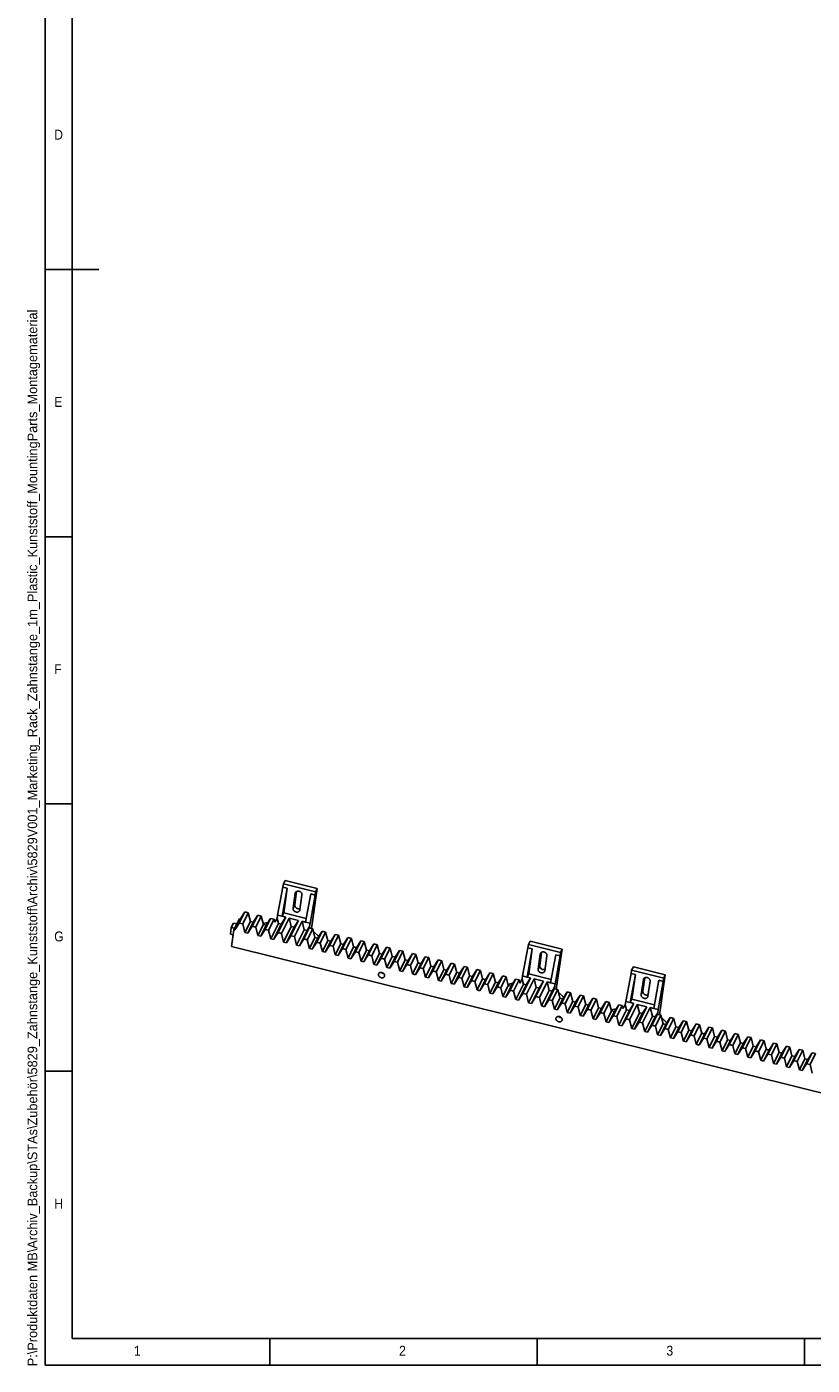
# Model space of a CAD drawing. Extents: x -30 to 603, y 5 to 415.
# Tile 1 of 4: x 2 to 148, y 5 to 255. Entities that reach past the tile are written whole.
import ezdxf

# ---------------------------------------------------------------- set-up
doc = ezdxf.new("R2010")
doc.units = 0
doc.linetypes.add('SLD-DURCHGEHEND', pattern=[0])
doc.linetypes.add('SLD-PHANTOM', pattern=[12.7, 6.35, -1.27, 1.27, -1.27, 1.27, -1.27])
doc.layers.get('0').update_dxf_attribs({"linetype": 'CONTINUOUS'})
doc.styles.add('SLDTEXTSTYLE1', font='GOTHIC.TTF', dxfattribs={"width": 0.913})
doc.styles.add('SLDTEXTSTYLE2', font='ARIAL.TTF', dxfattribs={"width": 0.948})

msp = doc.modelspace()

# ---------------------------------------------------------------- linework, layer by layer
at = {"color": 7, "linetype": 'SLD-DURCHGEHEND'}
for p, q in [((5, 415), (5, 5)), ((10, 410), (10, 10)), ((5, 210), (15, 210)), ((10, 160), (5, 160)), ((5, 110), (10, 110)), ((49.5353, 95.0767), (49.8726, 95.687)), ((49.8726, 95.687), (55.8218, 94.2115)), ((49.4468, 94.4553), (48.4475, 89.1954)), ((50.2446, 94.2574), (49.2755, 88.9901)), ((49.4468, 94.4553), (49.5353, 95.0767)), ((49.4468, 94.4553), (50.2446, 94.2574)), ((49.5353, 95.0767), (55.5448, 93.5862)), ((50.2446, 94.2574), (49.5826, 89.6079)), ((51.3368, 90.4859), (51.7355, 93.2861)), ((51.644, 91.1038), (52.005, 93.6392)), ((53.0021, 92.9719), (52.6035, 90.1718)), ((54.6585, 93.1627), (53.6894, 87.8953)), ((55.4563, 92.9648), (54.5173, 87.69)), ((54.6585, 93.1627), (55.4563, 92.9648)), ((55.8218, 94.2115), (54.7532, 86.7061)), ((55.5448, 93.5862), (55.4563, 92.9648)), ((55.5448, 93.5862), (55.8218, 94.2115)), ((40.19, 87.7175), (39.7805, 86.8937)), ((40.19, 87.7175), (40.8141, 87.5627)), ((41.3008, 88.5419), (40.277, 86.4824)), ((41.4867, 88.4958), (40.4629, 86.4363)), ((40.4629, 86.4363), (41.2839, 87.7334)), ((42.3078, 89.7928), (41.2839, 87.7334)), ((41.2839, 87.7334), (41.931, 87.5729)), ((41.3008, 88.5419), (41.4867, 88.4958)), ((41.4867, 88.4958), (42.3078, 89.7928)), ((42.9548, 89.6323), (41.931, 87.5729)), ((42.3078, 89.7928), (42.9548, 89.6323)), ((43.3631, 88.0304), (42.3393, 85.9709)), ((43.8983, 87.8977), (42.8745, 85.8382)), ((42.9548, 89.6323), (43.3631, 88.0304)), ((43.3631, 88.0304), (43.8983, 87.8977)), ((44.7194, 89.1947), (43.6955, 87.1352)), ((43.8983, 87.8977), (44.7194, 89.1947)), ((45.3664, 89.0342), (44.3426, 86.9747)), ((44.7194, 89.1947), (45.3664, 89.0342)), ((45.3664, 89.0342), (45.7747, 87.4323)), ((45.7259, 87.6239), (46.6367, 87.8157)), ((47.131, 88.5966), (46.1071, 86.5371)), ((46.3099, 87.2995), (47.131, 88.5966)), ((47.778, 88.4361), (46.7542, 86.3766)), ((47.131, 88.5966), (47.778, 88.4361)), ((48.5959, 87.658), (47.1625, 84.7747)), ((47.778, 88.4361), (47.924, 87.8634)), ((47.87, 88.0754), (48.0794, 88.1195)), ((48.3602, 88.5824), (47.924, 87.8634)), ((48.4475, 89.1954), (48.3602, 88.5824)), ((48.3602, 88.5824), (48.5959, 87.658)), ((48.4475, 89.1954), (49.2755, 88.9901)), ((49.9521, 88.8222), (48.5188, 85.939)), ((48.5959, 87.658), (49.1311, 87.5252)), ((49.1311, 87.5252), (49.9521, 88.8222)), ((50.5992, 88.6618), (49.1658, 85.7785)), ((49.5826, 89.6079), (49.2755, 88.9901)), ((49.9521, 88.8222), (49.2755, 88.9901)), ((53.8115, 88.5591), (49.5826, 89.6079)), ((52.3637, 88.2241), (50.5992, 88.6618)), ((50.5992, 88.6618), (51.0075, 87.0598)), ((52.3637, 88.2241), (50.9304, 85.3409)), ((51.5427, 86.9271), (52.3637, 88.2241)), ((53.0108, 88.0636), (51.5774, 85.1804)), ((53.6894, 87.8953), (53.0108, 88.0636)), ((53.0108, 88.0636), (53.4191, 86.4617)), ((54.5173, 87.69), (53.6894, 87.8953)), ((54.4307, 87.0815), (54.5173, 87.69)), ((39.7805, 86.8937), (39.6046, 85.6583)), ((39.6046, 85.6583), (40.1407, 85.5253)), ((39.7805, 86.8937), (40.4045, 86.7389)), ((39.8267, 83.3199), (40.277, 86.4824)), ((40.277, 86.4824), (40.4629, 86.4363)), ((41.931, 87.5729), (42.3393, 85.9709)), ((42.3393, 85.9709), (42.8745, 85.8382)), ((42.8745, 85.8382), (43.6955, 87.1352)), ((43.6955, 87.1352), (44.3426, 86.9747)), ((44.3426, 86.9747), (44.7509, 85.3728)), ((45.7747, 87.4323), (44.7509, 85.3728)), ((44.7509, 85.3728), (45.2861, 85.2401)), ((46.3099, 87.2995), (45.2861, 85.2401)), ((45.2861, 85.2401), (46.1071, 86.5371)), ((45.7747, 87.4323), (46.3099, 87.2995)), ((46.1071, 86.5371), (46.7542, 86.3766)), ((46.7542, 86.3766), (47.1625, 84.7747)), ((49.1311, 87.5252), (47.6977, 84.6419)), ((47.6977, 84.6419), (48.5188, 85.939)), ((48.5188, 85.939), (49.1658, 85.7785)), ((49.1658, 85.7785), (49.5741, 84.1766)), ((51.0075, 87.0598), (49.5741, 84.1766)), ((51.5427, 86.9271), (50.1093, 84.0438)), ((50.1093, 84.0438), (50.9304, 85.3409)), ((50.9304, 85.3409), (51.5774, 85.1804)), ((51.0075, 87.0598), (51.5427, 86.9271)), ((51.5774, 85.1804), (51.9857, 83.5784)), ((53.4191, 86.4617), (51.9857, 83.5784)), ((53.9543, 86.329), (52.5209, 83.4457)), ((54.3658, 86.8022), (53.342, 84.7427)), ((53.4191, 86.4617), (53.9543, 86.329)), ((53.9543, 86.329), (54.4307, 87.0815)), ((55.0129, 86.6417), (53.989, 84.5823)), ((54.4307, 87.0815), (54.0749, 86.3426)), ((54.0749, 86.3426), (54.3658, 86.8022)), ((54.3658, 86.8022), (55.0129, 86.6417)), ((54.612, 86.7411), (54.614, 86.7456)), ((54.614, 86.7456), (54.6202, 86.7391)), ((55.0129, 86.6417), (55.4212, 85.0398)), ((55.1198, 86.2221), (56.1282, 85.1786)), ((56.7774, 86.2041), (55.7536, 84.1446)), ((55.9564, 84.907), (56.7774, 86.2041)), ((57.4245, 86.0436), (56.4006, 83.9841)), ((56.7774, 86.2041), (57.4245, 86.0436)), ((57.4245, 86.0436), (57.8328, 84.4417)), ((59.189, 85.606), (58.1652, 83.5465)), ((58.368, 84.3089), (59.189, 85.606)), ((59.8361, 85.4455), (58.8122, 83.386)), ((59.189, 85.606), (59.8361, 85.4455)), ((59.8361, 85.4455), (60.2444, 83.8435)), ((39.8267, 83.3199), (234.999, 34.9135)), ((47.1625, 84.7747), (47.6977, 84.6419)), ((49.5741, 84.1766), (50.1093, 84.0438)), ((51.9857, 83.5784), (52.5209, 83.4457)), ((52.5209, 83.4457), (53.342, 84.7427)), ((53.342, 84.7427), (53.989, 84.5823)), ((53.989, 84.5823), (54.3973, 82.9803)), ((55.4212, 85.0398), (54.3973, 82.9803)), ((54.3973, 82.9803), (54.9325, 82.8476)), ((55.9564, 84.907), (54.9325, 82.8476)), ((54.9325, 82.8476), (55.7536, 84.1446)), ((55.4212, 85.0398), (55.9564, 84.907)), ((55.7536, 84.1446), (56.4006, 83.9841)), ((56.4006, 83.9841), (56.8089, 82.3822)), ((57.8328, 84.4417), (56.8089, 82.3822)), ((58.368, 84.3089), (57.3441, 82.2494)), ((57.3441, 82.2494), (58.1652, 83.5465)), ((57.8328, 84.4417), (58.368, 84.3089)), ((58.1652, 83.5465), (58.8122, 83.386)), ((58.8122, 83.386), (59.2205, 81.7841)), ((60.2444, 83.8435), (59.2205, 81.7841)), ((60.7796, 83.7108), (59.7557, 81.6513)), ((59.7557, 81.6513), (60.5768, 82.9484)), ((60.2444, 83.8435), (60.7796, 83.7108)), ((61.6006, 85.0078), (60.5768, 82.9484)), ((60.5768, 82.9484), (61.2239, 82.7879)), ((60.7796, 83.7108), (61.6006, 85.0078)), ((62.2477, 84.8474), (61.2239, 82.7879)), ((61.2239, 82.7879), (61.6321, 81.1859)), ((61.6006, 85.0078), (62.2477, 84.8474)), ((62.656, 83.2454), (61.6321, 81.1859)), ((63.1912, 83.1127), (62.1674, 81.0532)), ((62.2477, 84.8474), (62.656, 83.2454)), ((62.656, 83.2454), (63.1912, 83.1127)), ((64.0123, 84.4097), (62.9884, 82.3502)), ((63.1912, 83.1127), (64.0123, 84.4097)), ((64.6593, 84.2492), (63.6355, 82.1898)), ((64.0123, 84.4097), (64.6593, 84.2492)), ((65.0676, 82.6473), (64.0438, 80.5878)), ((64.6593, 84.2492), (65.0676, 82.6473)), ((65.0676, 82.6473), (65.6028, 82.5145)), ((66.4239, 83.8116), (65.4, 81.7521)), ((65.6028, 82.5145), (66.4239, 83.8116)), ((67.0709, 83.6511), (66.0471, 81.5916)), ((66.4239, 83.8116), (67.0709, 83.6511)), ((67.0709, 83.6511), (67.4792, 82.0492)), ((68.8355, 83.2135), (67.8116, 81.154)), ((68.0144, 81.9164), (68.8355, 83.2135)), ((69.4825, 83.053), (68.4587, 80.9935)), ((68.8355, 83.2135), (69.4825, 83.053)), ((69.4825, 83.053), (69.8908, 81.451)), ((95.2672, 83.091), (94.2679, 77.8311)), ((96.065, 82.8931), (95.0958, 77.6258)), ((95.2672, 83.091), (95.3557, 83.7123)), ((95.2672, 83.091), (96.065, 82.8931)), ((95.3557, 83.7123), (95.693, 84.3227)), ((95.3557, 83.7123), (101.3652, 82.2219)), ((96.065, 82.8931), (95.403, 78.2436)), ((95.693, 84.3227), (101.6422, 82.8472)), ((101.6422, 82.8472), (100.5736, 75.3418)), ((101.3652, 82.2219), (101.6422, 82.8472)), ((56.8089, 82.3822), (57.3441, 82.2494)), ((59.2205, 81.7841), (59.7557, 81.6513)), ((61.6321, 81.1859), (62.1674, 81.0532)), ((62.1674, 81.0532), (62.9884, 82.3502)), ((62.9884, 82.3502), (63.6355, 82.1898)), ((63.6355, 82.1898), (64.0438, 80.5878)), ((64.0438, 80.5878), (64.579, 80.4551)), ((65.6028, 82.5145), (64.579, 80.4551)), ((64.579, 80.4551), (65.4, 81.7521)), ((65.4, 81.7521), (66.0471, 81.5916)), ((66.0471, 81.5916), (66.4554, 79.9897)), ((67.4792, 82.0492), (66.4554, 79.9897)), ((68.0144, 81.9164), (66.9906, 79.8569)), ((66.9906, 79.8569), (67.8116, 81.154)), ((67.4792, 82.0492), (68.0144, 81.9164)), ((67.8116, 81.154), (68.4587, 80.9935)), ((68.4587, 80.9935), (68.867, 79.3916)), ((69.8908, 81.451), (68.867, 79.3916)), ((70.426, 81.3183), (69.4022, 79.2588)), ((69.4022, 79.2588), (70.2232, 80.5559)), ((69.8908, 81.451), (70.426, 81.3183)), ((71.2471, 82.6153), (70.2232, 80.5559)), ((70.2232, 80.5559), (70.8703, 80.3954)), ((70.426, 81.3183), (71.2471, 82.6153)), ((71.8941, 82.4549), (70.8703, 80.3954)), ((70.8703, 80.3954), (71.2786, 78.7934)), ((71.2471, 82.6153), (71.8941, 82.4549)), ((72.3024, 80.8529), (71.2786, 78.7934)), ((72.8376, 80.7202), (71.8138, 78.6607)), ((71.8941, 82.4549), (72.3024, 80.8529)), ((72.3024, 80.8529), (72.8376, 80.7202)), ((73.6587, 82.0172), (72.6349, 79.9577)), ((72.8376, 80.7202), (73.6587, 82.0172)), ((74.3057, 81.8567), (73.2819, 79.7973)), ((73.6587, 82.0172), (74.3057, 81.8567)), ((74.714, 80.2548), (73.6902, 78.1953)), ((74.3057, 81.8567), (74.714, 80.2548)), ((74.714, 80.2548), (75.2492, 80.1221)), ((76.0703, 81.4191), (75.0465, 79.3596)), ((75.2492, 80.1221), (76.0703, 81.4191)), ((76.7173, 81.2586), (75.6935, 79.1991)), ((76.0703, 81.4191), (76.7173, 81.2586)), ((76.7173, 81.2586), (77.1256, 79.6567)), ((78.4819, 80.821), (77.4581, 78.7615)), ((77.6609, 79.5239), (78.4819, 80.821)), ((79.129, 80.6605), (78.1051, 78.601)), ((78.4819, 80.821), (79.129, 80.6605)), ((79.129, 80.6605), (79.5372, 79.0585)), ((80.8935, 80.2228), (79.8697, 78.1634)), ((80.0725, 78.9258), (80.8935, 80.2228)), ((80.8935, 80.2228), (81.5406, 80.0624)), ((97.1572, 79.1216), (97.5559, 81.9218)), ((97.4644, 79.7395), (97.8254, 82.2749)), ((98.8225, 81.6076), (98.4238, 78.8075)), ((100.4789, 81.7984), (99.5098, 76.531)), ((101.2767, 81.6005), (100.3377, 76.3257)), ((100.4789, 81.7984), (101.2767, 81.6005)), ((101.3652, 82.2219), (101.2767, 81.6005)), ((66.4554, 79.9897), (66.9906, 79.8569)), ((68.867, 79.3916), (69.4022, 79.2588)), ((71.2786, 78.7934), (71.8138, 78.6607)), ((71.8138, 78.6607), (72.6349, 79.9577)), ((72.6349, 79.9577), (73.2819, 79.7973)), ((73.2819, 79.7973), (73.6902, 78.1953)), ((73.6902, 78.1953), (74.2254, 78.0626)), ((75.2492, 80.1221), (74.2254, 78.0626)), ((74.2254, 78.0626), (75.0465, 79.3596)), ((75.0465, 79.3596), (75.6935, 79.1991)), ((75.6935, 79.1991), (76.1018, 77.5972)), ((77.1256, 79.6567), (76.1018, 77.5972)), ((77.6609, 79.5239), (76.637, 77.4645)), ((76.637, 77.4645), (77.4581, 78.7615)), ((77.1256, 79.6567), (77.6609, 79.5239)), ((77.4581, 78.7615), (78.1051, 78.601)), ((78.1051, 78.601), (78.5134, 76.9991)), ((79.5372, 79.0585), (78.5134, 76.9991)), ((80.0725, 78.9258), (79.0486, 76.8663)), ((79.0486, 76.8663), (79.8697, 78.1634)), ((79.5372, 79.0585), (80.0725, 78.9258)), ((79.8697, 78.1634), (80.5167, 78.0029)), ((81.5406, 80.0624), (80.5167, 78.0029)), ((80.5167, 78.0029), (80.925, 76.4009)), ((81.9489, 78.4604), (80.925, 76.4009)), ((82.4841, 78.3277), (81.4602, 76.2682)), ((81.5406, 80.0624), (81.9489, 78.4604)), ((81.9489, 78.4604), (82.4841, 78.3277)), ((83.3051, 79.6247), (82.2813, 77.5652)), ((82.4841, 78.3277), (83.3051, 79.6247)), ((83.9522, 79.4642), (82.9283, 77.4048)), ((83.3051, 79.6247), (83.9522, 79.4642)), ((84.3605, 77.8623), (83.3366, 75.8028)), ((84.8957, 77.7296), (83.8718, 75.6701)), ((83.9522, 79.4642), (84.3605, 77.8623)), ((84.3605, 77.8623), (84.8957, 77.7296)), ((85.7167, 79.0266), (84.6929, 76.9671)), ((84.8957, 77.7296), (85.7167, 79.0266)), ((86.3638, 78.8661), (85.34, 76.8066)), ((85.7167, 79.0266), (86.3638, 78.8661)), ((86.3638, 78.8661), (86.7721, 77.2642)), ((88.1284, 78.4285), (87.1045, 76.369)), ((87.3073, 77.1314), (88.1284, 78.4285)), ((88.7754, 78.268), (87.7516, 76.2085)), ((88.1284, 78.4285), (88.7754, 78.268)), ((88.7754, 78.268), (89.1837, 76.6661)), ((90.54, 77.8303), (89.5161, 75.7709)), ((89.7189, 76.5333), (90.54, 77.8303)), ((91.187, 77.6699), (90.1632, 75.6104)), ((90.54, 77.8303), (91.187, 77.6699)), ((91.187, 77.6699), (91.5953, 76.0679)), ((94.2679, 77.8311), (94.1807, 77.2186)), ((94.2679, 77.8311), (95.0958, 77.6258)), ((95.403, 78.2436), (95.0958, 77.6258)), ((95.7727, 77.4579), (95.0958, 77.6258)), ((99.6319, 77.1948), (95.403, 78.2436)), ((114.5599, 78.3061), (113.5606, 73.0462)), ((115.3577, 78.1082), (114.3885, 72.8408)), ((114.5599, 78.3061), (114.6484, 78.9274)), ((114.5599, 78.3061), (115.3577, 78.1082)), ((114.6484, 78.9274), (114.9857, 79.5378)), ((114.6484, 78.9274), (120.6579, 77.4369)), ((115.3577, 78.1082), (114.6957, 73.4587)), ((114.9857, 79.5378), (120.9349, 78.0622)), ((120.9349, 78.0622), (119.8663, 70.5569)), ((120.6579, 77.4369), (120.9349, 78.0622)), ((76.1018, 77.5972), (76.637, 77.4645)), ((78.5134, 76.9991), (79.0486, 76.8663)), ((80.925, 76.4009), (81.4602, 76.2682)), ((81.4602, 76.2682), (82.2813, 77.5652)), ((82.2813, 77.5652), (82.9283, 77.4048)), ((82.9283, 77.4048), (83.3366, 75.8028)), ((83.3366, 75.8028), (83.8718, 75.6701)), ((83.8718, 75.6701), (84.6929, 76.9671)), ((84.6929, 76.9671), (85.34, 76.8066)), ((85.34, 76.8066), (85.7482, 75.2047)), ((86.7721, 77.2642), (85.7482, 75.2047)), ((85.7482, 75.2047), (86.2835, 75.072)), ((87.3073, 77.1314), (86.2835, 75.072)), ((86.2835, 75.072), (87.1045, 76.369)), ((86.7721, 77.2642), (87.3073, 77.1314)), ((87.1045, 76.369), (87.7516, 76.2085)), ((87.7516, 76.2085), (88.1599, 74.6066)), ((89.1837, 76.6661), (88.1599, 74.6066)), ((89.7189, 76.5333), (88.6951, 74.4738)), ((88.6951, 74.4738), (89.5161, 75.7709)), ((89.1837, 76.6661), (89.7189, 76.5333)), ((89.5161, 75.7709), (90.1632, 75.6104)), ((90.1632, 75.6104), (90.5715, 74.0085)), ((91.5953, 76.0679), (90.5715, 74.0085)), ((92.1305, 75.9352), (91.1067, 73.8757)), ((91.1067, 73.8757), (91.9277, 75.1727)), ((91.5465, 76.2596), (92.4573, 76.4514)), ((91.5953, 76.0679), (92.1305, 75.9352)), ((92.9516, 77.2322), (91.9277, 75.1727)), ((91.9277, 75.1727), (92.5748, 75.0123)), ((92.1305, 75.9352), (92.9516, 77.2322)), ((93.5986, 77.0717), (92.5748, 75.0123)), ((92.9516, 77.2322), (93.5986, 77.0717)), ((94.4164, 76.2936), (92.9831, 73.4103)), ((94.9517, 76.1608), (93.5183, 73.2776)), ((93.5986, 77.0717), (93.7444, 76.4996)), ((93.6905, 76.7111), (93.8995, 76.7551)), ((94.1807, 77.2186), (93.7444, 76.4996)), ((94.1807, 77.2186), (94.4164, 76.2936)), ((95.7727, 77.4579), (94.3393, 74.5746)), ((94.4164, 76.2936), (94.9517, 76.1608)), ((94.9517, 76.1608), (95.7727, 77.4579)), ((96.4198, 77.2974), (94.9864, 74.4141)), ((96.8281, 75.6955), (95.3947, 72.8122)), ((97.3633, 75.5627), (95.9299, 72.6795)), ((98.1843, 76.8598), (96.4198, 77.2974)), ((96.4198, 77.2974), (96.8281, 75.6955)), ((98.1843, 76.8598), (96.751, 73.9765)), ((96.8281, 75.6955), (97.3633, 75.5627)), ((97.3633, 75.5627), (98.1843, 76.8598)), ((98.8314, 76.6993), (97.398, 73.816)), ((99.5098, 76.531), (98.8314, 76.6993)), ((98.8314, 76.6993), (99.2397, 75.0973)), ((100.1864, 75.4378), (99.1626, 73.3784)), ((100.3377, 76.3257), (99.5098, 76.531)), ((99.7749, 74.9646), (100.251, 75.7168)), ((100.8334, 75.2774), (99.8096, 73.2179)), ((100.251, 75.7168), (99.8952, 74.9778)), ((99.8952, 74.9778), (100.1864, 75.4378)), ((100.1864, 75.4378), (100.8334, 75.2774)), ((100.251, 75.7168), (100.3377, 76.3257)), ((100.4324, 75.3768), (100.4344, 75.3812)), ((100.4344, 75.3812), (100.4406, 75.3748)), ((100.8334, 75.2774), (101.2417, 73.6754)), ((116.4499, 74.3367), (116.8486, 77.1368)), ((116.7571, 74.9545), (117.1181, 77.4899)), ((118.1152, 76.8227), (117.7165, 74.0225)), ((119.7716, 77.0135), (118.8025, 71.7461)), ((120.5694, 76.8156), (119.6304, 71.5407)), ((119.7716, 77.0135), (120.5694, 76.8156)), ((120.6579, 77.4369), (120.5694, 76.8156)), ((88.1599, 74.6066), (88.6951, 74.4738)), ((90.5715, 74.0085), (91.1067, 73.8757)), ((92.5748, 75.0123), (92.9831, 73.4103)), ((92.9831, 73.4103), (93.5183, 73.2776)), ((93.5183, 73.2776), (94.3393, 74.5746)), ((94.3393, 74.5746), (94.9864, 74.4141)), ((94.9864, 74.4141), (95.3947, 72.8122)), ((95.3947, 72.8122), (95.9299, 72.6795)), ((95.9299, 72.6795), (96.751, 73.9765)), ((96.751, 73.9765), (97.398, 73.816)), ((97.398, 73.816), (97.8063, 72.2141)), ((99.2397, 75.0973), (97.8063, 72.2141)), ((99.7749, 74.9646), (98.3415, 72.0813)), ((98.3415, 72.0813), (99.1626, 73.3784)), ((99.1626, 73.3784), (99.8096, 73.2179)), ((99.2397, 75.0973), (99.7749, 74.9646)), ((99.8096, 73.2179), (100.2179, 71.616)), ((101.2417, 73.6754), (100.2179, 71.616)), ((101.777, 73.5427), (100.7531, 71.4832)), ((100.7531, 71.4832), (101.5742, 72.7802)), ((100.9404, 74.8576), (101.9488, 73.8141)), ((101.2417, 73.6754), (101.777, 73.5427)), ((102.598, 74.8397), (101.5742, 72.7802)), ((101.5742, 72.7802), (102.2212, 72.6198)), ((101.777, 73.5427), (102.598, 74.8397)), ((103.2451, 74.6792), (102.2212, 72.6198)), ((102.2212, 72.6198), (102.6295, 71.0178)), ((102.598, 74.8397), (103.2451, 74.6792)), ((103.6533, 73.0773), (102.6295, 71.0178)), ((104.1886, 72.9446), (103.1647, 70.8851)), ((103.2451, 74.6792), (103.6533, 73.0773)), ((103.6533, 73.0773), (104.1886, 72.9446)), ((105.0096, 74.2416), (103.9858, 72.1821)), ((104.1886, 72.9446), (105.0096, 74.2416)), ((105.6567, 74.0811), (104.6328, 72.0216)), ((105.0096, 74.2416), (105.6567, 74.0811)), ((105.6567, 74.0811), (106.065, 72.4792)), ((107.4212, 73.6435), (106.3974, 71.584)), ((106.6002, 72.3464), (107.4212, 73.6435)), ((108.0683, 73.483), (107.0444, 71.4235)), ((107.4212, 73.6435), (108.0683, 73.483)), ((108.0683, 73.483), (108.4766, 71.8811)), ((109.8328, 73.0454), (108.809, 70.9859)), ((109.0118, 71.7483), (109.8328, 73.0454)), ((110.4799, 72.8849), (109.456, 70.8254)), ((109.8328, 73.0454), (110.4799, 72.8849)), ((110.4799, 72.8849), (110.8882, 71.2829)), ((113.5606, 73.0462), (113.4734, 72.4341)), ((113.5606, 73.0462), (114.3885, 72.8408)), ((115.0656, 72.6729), (113.6322, 69.7896)), ((114.2445, 71.3759), (115.0656, 72.6729)), ((114.6957, 73.4587), (114.3885, 72.8408)), ((115.0656, 72.6729), (114.3885, 72.8408)), ((118.9246, 72.4098), (114.6957, 73.4587)), ((97.8063, 72.2141), (98.3415, 72.0813)), ((100.2179, 71.616), (100.7531, 71.4832)), ((102.6295, 71.0178), (103.1647, 70.8851)), ((103.1647, 70.8851), (103.9858, 72.1821)), ((103.9858, 72.1821), (104.6328, 72.0216)), ((104.6328, 72.0216), (105.0411, 70.4197)), ((106.065, 72.4792), (105.0411, 70.4197)), ((105.0411, 70.4197), (105.5763, 70.287)), ((106.6002, 72.3464), (105.5763, 70.287)), ((105.5763, 70.287), (106.3974, 71.584)), ((106.065, 72.4792), (106.6002, 72.3464)), ((106.3974, 71.584), (107.0444, 71.4235)), ((107.0444, 71.4235), (107.4527, 69.8216)), ((108.4766, 71.8811), (107.4527, 69.8216)), ((109.0118, 71.7483), (107.9879, 69.6888)), ((107.9879, 69.6888), (108.809, 70.9859)), ((108.4766, 71.8811), (109.0118, 71.7483)), ((108.809, 70.9859), (109.456, 70.8254)), ((109.456, 70.8254), (109.8643, 69.2235)), ((110.8882, 71.2829), (109.8643, 69.2235)), ((111.4234, 71.1502), (110.3996, 69.0907)), ((110.3996, 69.0907), (111.2206, 70.3878)), ((110.8393, 71.4746), (111.7501, 71.6664)), ((110.8882, 71.2829), (111.4234, 71.1502)), ((112.2445, 72.4472), (111.2206, 70.3878)), ((111.2206, 70.3878), (111.8677, 70.2273)), ((111.4234, 71.1502), (112.2445, 72.4472)), ((112.8915, 72.2867), (111.8677, 70.2273)), ((111.8677, 70.2273), (112.276, 68.6253)), ((112.2445, 72.4472), (112.8915, 72.2867)), ((113.7093, 71.5086), (112.276, 68.6253)), ((114.2445, 71.3759), (112.8112, 68.4926)), ((112.8915, 72.2867), (113.0372, 71.7151)), ((112.9834, 71.9261), (113.1919, 71.97)), ((113.4734, 72.4341), (113.0372, 71.7151)), ((113.4734, 72.4341), (113.7093, 71.5086)), ((113.7093, 71.5086), (114.2445, 71.3759)), ((115.7126, 72.5124), (114.2793, 69.6291)), ((116.1209, 70.9105), (114.6876, 68.0272)), ((116.6561, 70.7777), (115.2228, 67.8945)), ((117.4772, 72.0748), (115.7126, 72.5124)), ((115.7126, 72.5124), (116.1209, 70.9105)), ((117.4772, 72.0748), (116.0438, 69.1915)), ((116.1209, 70.9105), (116.6561, 70.7777)), ((116.6561, 70.7777), (117.4772, 72.0748)), ((118.1242, 71.9143), (116.6909, 69.031)), ((118.5325, 70.3124), (117.0992, 67.4291)), ((119.0678, 70.1796), (117.6344, 67.2963)), ((118.8025, 71.7461), (118.1242, 71.9143)), ((118.1242, 71.9143), (118.5325, 70.3124)), ((119.4793, 70.6529), (118.4554, 68.5934)), ((118.5325, 70.3124), (119.0678, 70.1796)), ((119.6304, 71.5407), (118.8025, 71.7461)), ((119.0678, 70.1796), (119.5436, 70.9314)), ((120.1263, 70.4924), (119.1025, 68.4329)), ((119.5436, 70.9314), (119.1878, 70.1924)), ((119.1878, 70.1924), (119.4793, 70.6529)), ((119.4793, 70.6529), (120.1263, 70.4924)), ((119.5436, 70.9314), (119.6304, 71.5407)), ((119.7251, 70.5919), (119.7271, 70.5962)), ((119.7271, 70.5962), (119.7331, 70.5899)), ((120.1263, 70.4924), (120.5346, 68.8904)), ((107.4527, 69.8216), (107.9879, 69.6888)), ((109.8643, 69.2235), (110.3996, 69.0907)), ((112.276, 68.6253), (112.8112, 68.4926)), ((112.8112, 68.4926), (113.6322, 69.7896)), ((113.6322, 69.7896), (114.2793, 69.6291)), ((114.2793, 69.6291), (114.6876, 68.0272)), ((114.6876, 68.0272), (115.2228, 67.8945)), ((115.2228, 67.8945), (116.0438, 69.1915)), ((116.0438, 69.1915), (116.6909, 69.031)), ((116.6909, 69.031), (117.0992, 67.4291)), ((117.6344, 67.2963), (118.4554, 68.5934)), ((118.4554, 68.5934), (119.1025, 68.4329)), ((119.1025, 68.4329), (119.5108, 66.831)), ((120.5346, 68.8904), (119.5108, 66.831)), ((121.0698, 68.7577), (120.046, 66.6982)), ((120.046, 66.6982), (120.8671, 67.9953)), ((120.2334, 70.0722), (121.2415, 69.0289)), ((120.5346, 68.8904), (121.0698, 68.7577)), ((121.8909, 70.0547), (120.8671, 67.9953)), ((120.8671, 67.9953), (121.5141, 67.8348)), ((121.0698, 68.7577), (121.8909, 70.0547)), ((122.5379, 69.8943), (121.5141, 67.8348)), ((121.5141, 67.8348), (121.9224, 66.2328)), ((121.8909, 70.0547), (122.5379, 69.8943)), ((122.9462, 68.2923), (121.9224, 66.2328)), ((123.4814, 68.1596), (122.4576, 66.1001)), ((122.5379, 69.8943), (122.9462, 68.2923)), ((122.9462, 68.2923), (123.4814, 68.1596)), ((124.3025, 69.4566), (123.2787, 67.3971)), ((123.4814, 68.1596), (124.3025, 69.4566)), ((124.9495, 69.2961), (123.9257, 67.2367)), ((124.3025, 69.4566), (124.9495, 69.2961)), ((125.3578, 67.6942), (124.334, 65.6347)), ((124.9495, 69.2961), (125.3578, 67.6942)), ((125.3578, 67.6942), (125.8931, 67.5614)), ((126.7141, 68.8585), (125.6903, 66.799)), ((125.8931, 67.5614), (126.7141, 68.8585)), ((127.3612, 68.698), (126.3373, 66.6385)), ((126.7141, 68.8585), (127.3612, 68.698)), ((127.3612, 68.698), (127.7694, 67.0961)), ((129.1257, 68.2604), (128.1019, 66.2009)), ((128.3047, 66.9633), (129.1257, 68.2604)), ((129.7728, 68.0999), (128.7489, 66.0404)), ((129.1257, 68.2604), (129.7728, 68.0999)), ((129.7728, 68.0999), (130.1811, 66.4979)), ((131.5373, 67.6622), (130.5135, 65.6028)), ((130.7163, 66.3652), (131.5373, 67.6622)), ((131.5373, 67.6622), (132.1844, 67.5018)), ((117.0992, 67.4291), (117.6344, 67.2963)), ((119.5108, 66.831), (120.046, 66.6982)), ((121.9224, 66.2328), (122.4576, 66.1001)), ((122.4576, 66.1001), (123.2787, 67.3971)), ((123.2787, 67.3971), (123.9257, 67.2367)), ((123.9257, 67.2367), (124.334, 65.6347)), ((124.334, 65.6347), (124.8692, 65.502)), ((125.8931, 67.5614), (124.8692, 65.502)), ((124.8692, 65.502), (125.6903, 66.799)), ((125.6903, 66.799), (126.3373, 66.6385)), ((126.3373, 66.6385), (126.7456, 65.0366)), ((127.7694, 67.0961), (126.7456, 65.0366)), ((128.3047, 66.9633), (127.2808, 64.9038)), ((127.2808, 64.9038), (128.1019, 66.2009)), ((127.7694, 67.0961), (128.3047, 66.9633)), ((128.1019, 66.2009), (128.7489, 66.0404)), ((128.7489, 66.0404), (129.1572, 64.4385)), ((130.1811, 66.4979), (129.1572, 64.4385)), ((130.7163, 66.3652), (129.6924, 64.3057)), ((129.6924, 64.3057), (130.5135, 65.6028)), ((130.1811, 66.4979), (130.7163, 66.3652)), ((130.5135, 65.6028), (131.1605, 65.4423)), ((132.1844, 67.5018), (131.1605, 65.4423)), ((131.1605, 65.4423), (131.5688, 63.8403)), ((132.5927, 65.8998), (131.5688, 63.8403)), ((133.1279, 65.7671), (132.104, 63.7076)), ((132.1844, 67.5018), (132.5927, 65.8998)), ((132.5927, 65.8998), (133.1279, 65.7671)), ((133.9489, 67.0641), (132.9251, 65.0046)), ((133.1279, 65.7671), (133.9489, 67.0641)), ((134.596, 66.9036), (133.5721, 64.8442)), ((133.9489, 67.0641), (134.596, 66.9036)), ((135.0043, 65.3017), (133.9804, 63.2422)), ((135.5395, 65.1689), (134.5157, 63.1095)), ((134.596, 66.9036), (135.0043, 65.3017)), ((135.0043, 65.3017), (135.5395, 65.1689)), ((136.3605, 66.466), (135.3367, 64.4065)), ((135.5395, 65.1689), (136.3605, 66.466)), ((137.0076, 66.3055), (135.9838, 64.246)), ((136.3605, 66.466), (137.0076, 66.3055)), ((137.0076, 66.3055), (137.4159, 64.7036)), ((138.7722, 65.8679), (137.7483, 63.8084)), ((137.9511, 64.5708), (138.7722, 65.8679)), ((139.4192, 65.7074), (138.3954, 63.6479)), ((138.7722, 65.8679), (139.4192, 65.7074)), ((139.4192, 65.7074), (139.8275, 64.1054)), ((141.1838, 65.2697), (140.1599, 63.2103)), ((140.3627, 63.9727), (141.1838, 65.2697)), ((141.8308, 65.1093), (140.807, 63.0498)), ((141.1838, 65.2697), (141.8308, 65.1093)), ((141.8308, 65.1093), (142.2391, 63.5073)), ((126.7456, 65.0366), (127.2808, 64.9038)), ((129.1572, 64.4385), (129.6924, 64.3057)), ((131.5688, 63.8403), (132.104, 63.7076)), ((132.104, 63.7076), (132.9251, 65.0046)), ((132.9251, 65.0046), (133.5721, 64.8442)), ((133.5721, 64.8442), (133.9804, 63.2422)), ((133.9804, 63.2422), (134.5157, 63.1095)), ((134.5157, 63.1095), (135.3367, 64.4065)), ((135.3367, 64.4065), (135.9838, 64.246)), ((135.9838, 64.246), (136.3921, 62.6441)), ((137.4159, 64.7036), (136.3921, 62.6441)), ((136.3921, 62.6441), (136.9273, 62.5113)), ((137.9511, 64.5708), (136.9273, 62.5113)), ((136.9273, 62.5113), (137.7483, 63.8084)), ((137.4159, 64.7036), (137.9511, 64.5708)), ((137.7483, 63.8084), (138.3954, 63.6479)), ((138.3954, 63.6479), (138.8037, 62.046)), ((139.8275, 64.1054), (138.8037, 62.046)), ((140.3627, 63.9727), (139.3389, 61.9132)), ((139.3389, 61.9132), (140.1599, 63.2103)), ((139.8275, 64.1054), (140.3627, 63.9727)), ((140.1599, 63.2103), (140.807, 63.0498)), ((140.807, 63.0498), (141.2153, 61.4478)), ((142.2391, 63.5073), (141.2153, 61.4478)), ((142.7743, 63.3746), (141.7505, 61.3151)), ((141.7505, 61.3151), (142.5715, 62.6121)), ((142.2391, 63.5073), (142.7743, 63.3746)), ((143.5954, 64.6716), (142.5715, 62.6121)), ((142.5715, 62.6121), (143.2186, 62.4517)), ((142.7743, 63.3746), (143.5954, 64.6716)), ((144.2424, 64.5111), (143.2186, 62.4517)), ((143.5954, 64.6716), (144.2424, 64.5111)), ((144.6507, 62.9092), (143.6269, 60.8497)), ((145.1859, 62.7765), (144.1621, 60.717)), ((144.2424, 64.5111), (144.6507, 62.9092)), ((144.6507, 62.9092), (145.1859, 62.7765)), ((146.007, 64.0735), (144.9832, 62.014)), ((145.1859, 62.7765), (146.007, 64.0735)), ((146.654, 63.913), (145.6302, 61.8535)), ((146.007, 64.0735), (146.654, 63.913)), ((146.654, 63.913), (147.0623, 62.3111)), ((148.4186, 63.4754), (147.3948, 61.4159)), ((147.5975, 62.1783), (148.4186, 63.4754)), ((149.0656, 63.3149), (148.0418, 61.2554)), ((148.4186, 63.4754), (149.0656, 63.3149)), ((138.8037, 62.046), (139.3389, 61.9132)), ((141.2153, 61.4478), (141.7505, 61.3151)), ((143.2186, 62.4517), (143.6269, 60.8497)), ((143.6269, 60.8497), (144.1621, 60.717)), ((144.1621, 60.717), (144.9832, 62.014)), ((144.9832, 62.014), (145.6302, 61.8535)), ((145.6302, 61.8535), (146.0385, 60.2516)), ((147.0623, 62.3111), (146.0385, 60.2516)), ((146.0385, 60.2516), (146.5737, 60.1189)), ((147.5975, 62.1783), (146.5737, 60.1189)), ((146.5737, 60.1189), (147.3948, 61.4159)), ((147.0623, 62.3111), (147.5975, 62.1783)), ((147.3948, 61.4159), (148.0418, 61.2554)), ((148.0418, 61.2554), (148.4501, 59.6535)), ((10, 60), (5, 60)), ((10, 10), (584.0035, 10)), ((47, 5), (47, 10)), ((97, 10), (97, 5)), ((147, 5), (147, 10)), ((5, 5), (589, 5))]:
    msp.add_line(p, q, dxfattribs=at)
at = {"color": 7, "linetype": 'SLD-PHANTOM'}
for p, q in [((51.7355, 93.2861), (51.8613, 93.5391)), ((51.3368, 90.4859), (51.644, 91.1038)), ((97.5559, 81.9218), (97.6817, 82.1748)), ((97.1572, 79.1216), (97.4644, 79.7395)), ((116.8486, 77.1368), (116.9744, 77.3898)), ((116.4499, 74.3367), (116.7571, 74.9545))]:
    msp.add_line(p, q, dxfattribs=at)
at = {"color": 7, "linetype": 'SLD-DURCHGEHEND', "flags": 128}
for points in [[(51.7355, 93.2861), (51.7502, 93.353), (51.7747, 93.4163), (51.8085, 93.4751), (51.8512, 93.5285), (51.902, 93.5756), (51.9602, 93.6156), (52.0248, 93.6479), (52.0948, 93.6721), (52.1692, 93.6877), (52.2467, 93.6945), (52.3262, 93.6924), (52.4063, 93.6813), (52.4858, 93.6616), (52.5635, 93.6335), (52.6381, 93.5974), (52.7085, 93.5539), (52.7735, 93.5038), (52.8322, 93.4477), (52.8835, 93.3866), (52.9267, 93.3214), (52.9611, 93.2532), (52.9862, 93.1831), (53.0015, 93.112), (53.0069, 93.0413), (53.0021, 92.9719)], [(52.6035, 90.1718), (52.5888, 90.1049), (52.5643, 90.0415), (52.5305, 89.9827), (52.4878, 89.9293), (52.437, 89.8823), (52.3788, 89.8423), (52.3142, 89.8099), (52.2441, 89.7857), (52.1698, 89.7701), (52.0922, 89.7634), (52.0128, 89.7655), (51.9327, 89.7765), (51.8531, 89.7962), (51.7755, 89.8244), (51.7008, 89.8604), (51.6305, 89.9039), (51.5655, 89.9541), (51.5068, 90.0102), (51.4555, 90.0713), (51.4123, 90.1364), (51.3779, 90.2046), (51.3528, 90.2748), (51.3375, 90.3458), (51.3321, 90.4166), (51.3368, 90.4859)], [(97.5559, 81.9218), (97.5706, 81.9886), (97.5951, 82.052), (97.6289, 82.1108), (97.6715, 82.1642), (97.7224, 82.2113), (97.7806, 82.2513), (97.8452, 82.2836), (97.9152, 82.3078), (97.9896, 82.3234), (98.0671, 82.3302), (98.1466, 82.3281), (98.2267, 82.317), (98.3062, 82.2973), (98.3839, 82.2692), (98.4585, 82.2331), (98.5289, 82.1896), (98.5939, 82.1395), (98.6525, 82.0834), (98.7039, 82.0223), (98.7471, 81.9571), (98.7815, 81.8889), (98.8066, 81.8187), (98.8219, 81.7477), (98.8272, 81.677), (98.8225, 81.6076)], [(67.8107, 77.4878), (67.7377, 77.5101), (67.667, 77.5402), (67.5998, 77.5775), (67.5372, 77.6215), (67.4803, 77.6713), (67.43, 77.7263), (67.3871, 77.7855), (67.3523, 77.8479), (67.3261, 77.9125), (67.3091, 77.9782), (67.3015, 78.044), (67.3034, 78.1088), (67.3147, 78.1715), (67.3354, 78.2311), (67.3651, 78.2866), (67.4032, 78.3371), (67.4491, 78.3818), (67.5022, 78.4199), (67.5614, 78.4508), (67.6259, 78.474), (67.6946, 78.4891), (67.7664, 78.4959), (67.8401, 78.4943), (67.9144, 78.4842), (67.9882, 78.4659), (68.0602, 78.4397), (68.1292, 78.4059), (68.1942, 78.3652), (68.2541, 78.3182), (68.3078, 78.2656), (68.3546, 78.2084), (68.3935, 78.1475), (68.424, 78.0839), (68.4457, 78.0186), (68.458, 77.9527), (68.4609, 77.8873), (68.4542, 77.8234), (68.4382, 77.7621), (68.413, 77.7045), (68.379, 77.6513), (68.3369, 77.6037), (68.2873, 77.5622), (68.231, 77.5276), (68.169, 77.5005), (68.1023, 77.4813), (68.0319, 77.4703), (67.959, 77.4677), (67.8849, 77.4736), (67.8107, 77.4878)], [(98.4238, 78.8075), (98.4091, 78.7406), (98.3847, 78.6772), (98.3509, 78.6184), (98.3082, 78.565), (98.2574, 78.518), (98.1992, 78.4779), (98.1346, 78.4456), (98.0645, 78.4214), (97.9902, 78.4058), (97.9126, 78.399), (97.8332, 78.4012), (97.7531, 78.4122), (97.6735, 78.4319), (97.5958, 78.46), (97.5212, 78.4961), (97.4509, 78.5396), (97.3859, 78.5898), (97.3272, 78.6458), (97.2759, 78.7069), (97.2327, 78.7721), (97.1983, 78.8403), (97.1732, 78.9105), (97.1579, 78.9815), (97.1525, 79.0522), (97.1572, 79.1216)], [(116.8486, 77.1368), (116.8633, 77.2037), (116.8878, 77.2671), (116.9216, 77.3259), (116.9642, 77.3792), (117.0151, 77.4263), (117.0732, 77.4663), (117.1379, 77.4987), (117.2079, 77.5228), (117.2823, 77.5384), (117.3598, 77.5452), (117.4393, 77.5431), (117.5194, 77.5321), (117.5989, 77.5124), (117.6766, 77.4842), (117.7512, 77.4482), (117.8216, 77.4047), (117.8866, 77.3545), (117.9452, 77.2984), (117.9966, 77.2373), (118.0398, 77.1722), (118.0742, 77.104), (118.0992, 77.0338), (118.1146, 76.9628), (118.1199, 76.892), (118.1152, 76.8227)], [(117.7165, 74.0225), (117.7018, 73.9556), (117.6774, 73.8923), (117.6436, 73.8335), (117.6009, 73.7801), (117.5501, 73.733), (117.4919, 73.693), (117.4273, 73.6607), (117.3572, 73.6365), (117.2829, 73.6209), (117.2053, 73.6141), (117.1259, 73.6162), (117.0458, 73.6272), (116.9662, 73.647), (116.8885, 73.6751), (116.8139, 73.7112), (116.7436, 73.7546), (116.6786, 73.8048), (116.6199, 73.8609), (116.5686, 73.922), (116.5254, 73.9872), (116.491, 74.0554), (116.4659, 74.1255), (116.4506, 74.1966), (116.4452, 74.2673), (116.4499, 74.3367)], [(101.1518, 70.2418), (101.2249, 70.2195), (101.2956, 70.1894), (101.3627, 70.1521), (101.4253, 70.1081), (101.4822, 70.0582), (101.5325, 70.0033), (101.5754, 69.9441), (101.6103, 69.8817), (101.6364, 69.8171), (101.6534, 69.7513), (101.661, 69.6855), (101.6591, 69.6207), (101.6478, 69.558), (101.6271, 69.4985), (101.5975, 69.443), (101.5594, 69.3925), (101.5134, 69.3478), (101.4604, 69.3097), (101.4011, 69.2788), (101.3366, 69.2556), (101.2679, 69.2405), (101.1961, 69.2337), (101.1225, 69.2353), (101.0481, 69.2453), (100.9744, 69.2636), (100.9023, 69.2899), (100.8333, 69.3236), (100.7683, 69.3644), (100.7084, 69.4114), (100.6547, 69.4639), (100.608, 69.5211), (100.569, 69.582), (100.5385, 69.6457), (100.5169, 69.711), (100.5045, 69.7769), (100.5016, 69.8423), (100.5083, 69.9062), (100.5243, 69.9674), (100.5495, 70.0251), (100.5835, 70.0782), (100.6256, 70.1259), (100.6752, 70.1674), (100.7315, 70.2019), (100.7935, 70.229), (100.8602, 70.2483), (100.9306, 70.2592), (101.0035, 70.2618), (101.0776, 70.256), (101.1518, 70.2418)]]:
    msp.add_lwpolyline(points, dxfattribs=at)
at = {"color": 7, "linetype": 'SLD-DURCHGEHEND'}
for centre, radius, start, end in [((52.356, 91.0891), 0.7121, 178.818896, 293.604155), ((68.1676, 78.5584), 0.2638, 196.336875, 290.796019), ((98.1764, 79.7248), 0.7121, 178.818896, 293.604155), ((117.4691, 74.9398), 0.7121, 178.818896, 293.604155), ((101.3667, 70.3245), 0.2627, 196.509994, 257.475179), ((101.3719, 70.2979), 0.238, 254.861894, 292.172252)]:
    msp.add_arc(centre, radius, start, end, dxfattribs=at)

# ---------------------------------------------------------------- texts
at = {"color": 7, "linetype": 'CONTINUOUS', "char_height": 1.8521, "attachment_point": 1, "style": 'SLDTEXTSTYLE1'}
for s, insert in [('D', (6.6667, 236.1463)), ('E', (6.6667, 186.1463)), ('F', (6.6667, 136.1463)), ('G', (6.6667, 86.1463)), ('H', (6.6667, 36.1463)), ('1', (21.5833, 8.6463)), ('2', (71.1667, 8.6463)), ('3', (121.1667, 8.6463))]:
    msp.add_mtext(s, dxfattribs=dict(at, insert=insert))
at = {"color": 7, "linetype": 'CONTINUOUS', "insert": (1.6841, 4.806), "char_height": 1.8, "attachment_point": 1, "rotation": 90, "style": 'SLDTEXTSTYLE2'}
msp.add_mtext('P:\\\\Produktdaten MB\\\\Archiv_Backup\\\\STAs\\\\Zubehör\\\\5829_Zahnstange_Kunststoff\\\\Archiv\\\\5829V001_Marketing_Rack_Zahnstange_1m_Plastic_Kunststoff_MountingParts_Montagematerial', dxfattribs=at)

doc.saveas('drawing.dxf')
